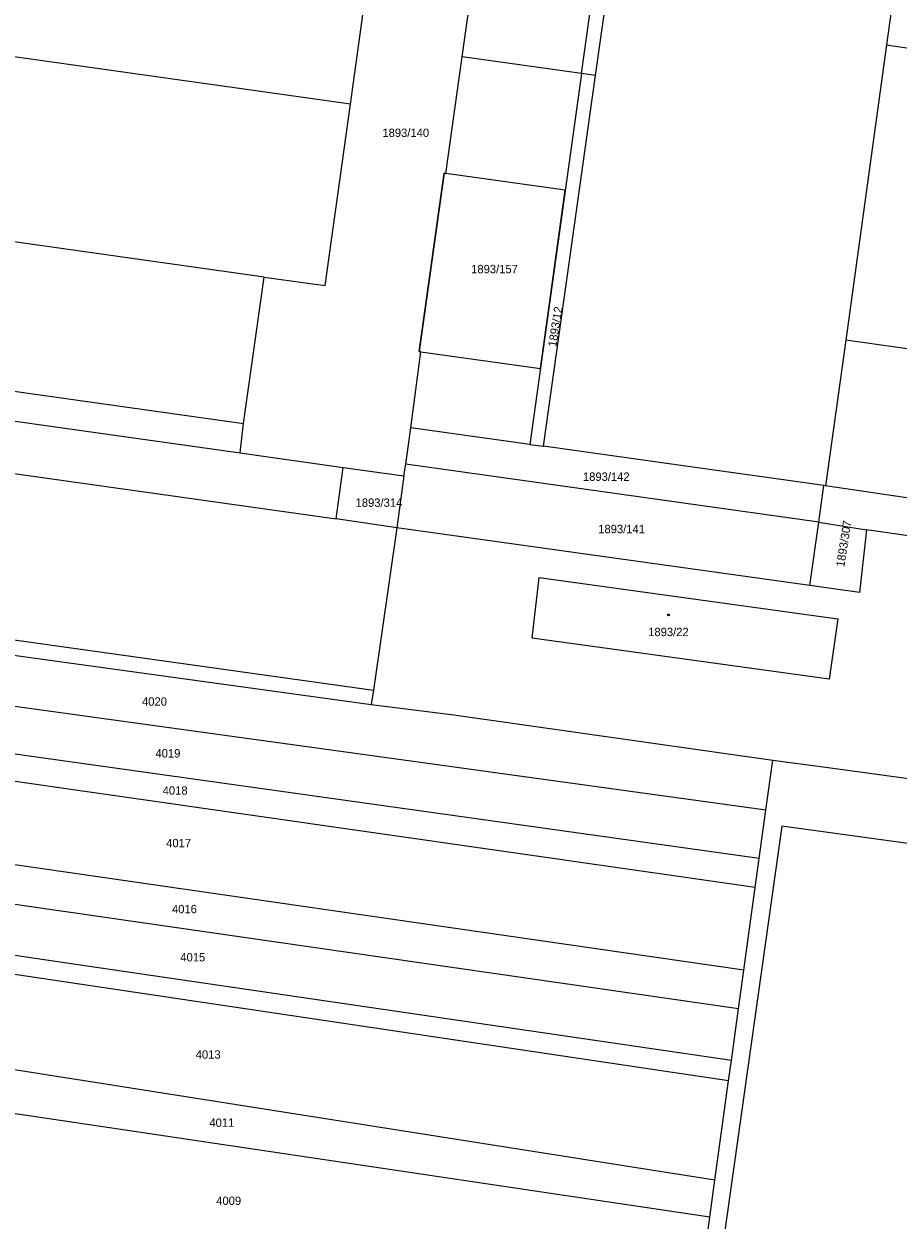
# Model space of a CAD drawing. Header units: metres. Extents: x -595226 to -593310, y -1169452 to -1167804.
# Tile 13 of 35: x -594152 to -593974, y -1168960 to -1168717. Entities that reach past the tile are written whole.
import ezdxf
from ezdxf.enums import TextEntityAlignment as Align

# ---------------------------------------------------------------- set-up
doc = ezdxf.new("R2010")
doc.units = ezdxf.units.M
doc.layers.add('geo katastr', color=5, linetype='Continuous', lineweight=0)
doc.layers.add('Věcná břemena k části', color=7, linetype='Continuous')
doc.styles.add('dgn023', font='dgn023.shx')

# ---------------------------------------------------------------- blocks, each defined once
blk = doc.blocks.new('4.0255')
blk.add_circle((-0.01, 0), 0.175)

msp = doc.modelspace()

# ---------------------------------------------------------------- linework, layer by layer
at = {"layer": 'geo katastr', "color": 5, "true_color": 0x0000fa}
for p, q in [((-594062.73, -1168724.08), (-594050.2, -1168633.5)), ((-594038.49, -1168727.47), (-594025.84, -1168636.93)), ((-594035.67, -1168727.86), (-594022.92, -1168637.03)), ((-594085.41, -1168733.67), (-594229.57, -1168713.4)), ((-594085.41, -1168733.67), (-594082.89, -1168715.55)), ((-593976.59, -1168721.66), (-593984.88, -1168781.62)), ((-594038.49, -1168727.47), (-594062.73, -1168724.08)), ((-594038.49, -1168727.47), (-594049, -1168802.73)), ((-594035.67, -1168727.86), (-594038.49, -1168727.47)), ((-594046.23, -1168803.12), (-594035.67, -1168727.86)), ((-594102.92, -1168768.78), (-594234.68, -1168750.26)), ((-594107.09, -1168798.49), (-594102.92, -1168768.78)), ((-594258.21, -1168794), (-594088.32, -1168817.82)), ((-594107.78, -1168804.46), (-594107.09, -1168798.49)), ((-594074.19, -1168806.78), (-594073.16, -1168799.35)), ((-594049, -1168802.73), (-594073.16, -1168799.35)), ((-594049, -1168802.73), (-594046.23, -1168803.12)), ((-594107.78, -1168804.46), (-594086.86, -1168807.4)), ((-594088.32, -1168817.82), (-594086.86, -1168807.4)), ((-594086.86, -1168807.4), (-594074.53, -1168809.13)), ((-594074.53, -1168809.13), (-594074.19, -1168806.78)), ((-593990.36, -1168818.5), (-594074.19, -1168806.78)), ((-594074.53, -1168809.13), (-594075.97, -1168819.66)), ((-593990.36, -1168818.5), (-593989.34, -1168811.07)), ((-593988.96, -1168811.13), (-593989.34, -1168811.07)), ((-593964.84, -1168814.73), (-593988.96, -1168811.13)), ((-594075.97, -1168819.66), (-594088.32, -1168817.82)), ((-594075.97, -1168819.66), (-594080.75, -1168852.64)), ((-593992.15, -1168831.38), (-594075.97, -1168819.66)), ((-593992.15, -1168831.38), (-593990.36, -1168818.5)), ((-593990.36, -1168818.5), (-593980.63, -1168820.08)), ((-594263.33, -1168827), (-594080.75, -1168852.64)), ((-594080.75, -1168852.64), (-594081.16, -1168855.52)), ((-594001.08, -1168876.94), (-593999.69, -1168866.81)), ((-594002.43, -1168886.76), (-594001.08, -1168876.94)), ((-594003.25, -1168892.67), (-594002.43, -1168886.76)), ((-594005.56, -1168909.46), (-594003.25, -1168892.67)), ((-594006.63, -1168917.27), (-594005.56, -1168909.46)), ((-594008.08, -1168927.81), (-594006.63, -1168917.27)), ((-594011.42, -1168952.05), (-594191.06, -1168923.77)), ((-594008.65, -1168931.91), (-594008.08, -1168927.81)), ((-594012.46, -1168959.57), (-594188.96, -1168933.31)), ((-594011.42, -1168952.05), (-594008.65, -1168931.91)), ((-594012.46, -1168959.57), (-594011.42, -1168952.05)), ((-594015.68, -1168983), (-594012.46, -1168959.57))]:
    msp.add_line(p, q, dxfattribs=at)
for points in [[(-593965.98, -1168644.98), (-593976.59, -1168721.66), (-593960.2, -1168724.06), (-593968.57, -1168783.87), (-593984.88, -1168781.62), (-593988.96, -1168811.13)], [(-594073.16, -1168799.35), (-594071.08, -1168783.95), (-594071.47, -1168783.9), (-594066.4, -1168747.71), (-594066.01, -1168747.76), (-594062.73, -1168724.08)], [(-594102.92, -1168768.78), (-594094.07, -1168770.03), (-594090.54, -1168770.52), (-594085.41, -1168733.67)], [(-594286.47, -1168773.21), (-594224.79, -1168781.94), (-594107.09, -1168798.49)], [(-594287.39, -1168779.2), (-594225.55, -1168787.9), (-594107.78, -1168804.46)], [(-593989.34, -1168811.07), (-594019.27, -1168806.89), (-594046.23, -1168803.12)], [(-593980.63, -1168820.08), (-593982.09, -1168832.8), (-593992.15, -1168831.38)], [(-593945.42, -1168822.16), (-593950.06, -1168823.63), (-593955.22, -1168823.75), (-593980.63, -1168820.08)], [(-594263.78, -1168829.97), (-594152.76, -1168845.64), (-594081.16, -1168855.52)], [(-593986.5, -1168838.16), (-593988.24, -1168850.39), (-594048.53, -1168842.05), (-594047.11, -1168829.75), (-593986.5, -1168838.16)], [(-594001.08, -1168876.94), (-594168.83, -1168853.87), (-594283.33, -1168838.13)], [(-594002.43, -1168886.76), (-594162.69, -1168864.34), (-594275.31, -1168848.59)], [(-594003.25, -1168892.67), (-594159.18, -1168870.33), (-594270.92, -1168854.32)], [(-594081.16, -1168855.52), (-594064.4, -1168857.6), (-593999.69, -1168866.81)], [(-593999.69, -1168866.81), (-593989.43, -1168868.19), (-593969.64, -1168870.91), (-593953.86, -1168873.1)], [(-594005.56, -1168909.46), (-594148.36, -1168888.78), (-594256.53, -1168873.1)], [(-593901.36, -1168889.78), (-593907.37, -1168889.11), (-593908.23, -1168892.54), (-593997.84, -1168880.22), (-594013.82, -1168993.55), (-593924.95, -1169005.22), (-593860.72, -1168998.23), (-593820.45, -1168982.67), (-593819.46, -1168975.38), (-593817.59, -1168962.82), (-593817.18, -1168960.05)], [(-594006.63, -1168917.27), (-594143.17, -1168897.62), (-594249.48, -1168882.3)], [(-594008.08, -1168927.81), (-594136.52, -1168908.95), (-594240.8, -1168893.62)], [(-594008.65, -1168931.91), (-594134, -1168913.25), (-594237.57, -1168897.81)]]:
    msp.add_lwpolyline(points, dxfattribs=at)
at = {"layer": 'Věcná břemena k části', "color": 6, "linetype": 'Continuous', "lineweight": 0, "flags": 128}
msp.add_lwpolyline([(-594046.85, -1168787.37), (-594041.79, -1168751.12), (-594066.01, -1168747.76), (-594066.4, -1168747.71), (-594071.47, -1168783.9), (-594071.08, -1168783.95), (-594046.85, -1168787.37)], dxfattribs=at)

# ---------------------------------------------------------------- block references
at = {"layer": 'geo katastr', "color": 5, "true_color": 0x0000fa}
msp.add_blockref('4.0255', (-594020.85, -1168837.34), dxfattribs=at)

# ---------------------------------------------------------------- texts
at = {"layer": 'geo katastr', "color": 5, "true_color": 0x0000fa, "style": 'dgn023'}
for s, p in [('1893/140', (-594074.17, -1168739.5)), ('1893/157', (-594056.16, -1168767.16)), ('1893/142', (-594033.47, -1168809.29)), ('1893/314', (-594079.62, -1168814.56)), ('1893/141', (-594030.37, -1168819.91)), ('1893/22', (-594020.86, -1168840.8)), ('4020', (-594125.17, -1168854.92)), ('4019', (-594122.44, -1168865.44)), ('4018', (-594120.98, -1168872.98)), ('4017', (-594120.27, -1168883.65)), ('4016', (-594119.09, -1168897.04)), ('4015', (-594117.4, -1168906.82)), ('4013', (-594114.27, -1168926.56)), ('4011', (-594111.5, -1168940.39)), ('4009', (-594110.11, -1168956.25))]:
    msp.add_text(s, height=1.7, dxfattribs=at).set_placement(p, align=Align.MIDDLE_CENTER)
for s, p in [('1893/12', (-594043.82, -1168778.85)), ('1893/307', (-593985.28, -1168822.9))]:
    msp.add_text(s, height=1.7, rotation=81, dxfattribs=at).set_placement(p, align=Align.MIDDLE_CENTER)

doc.saveas('drawing.dxf')
